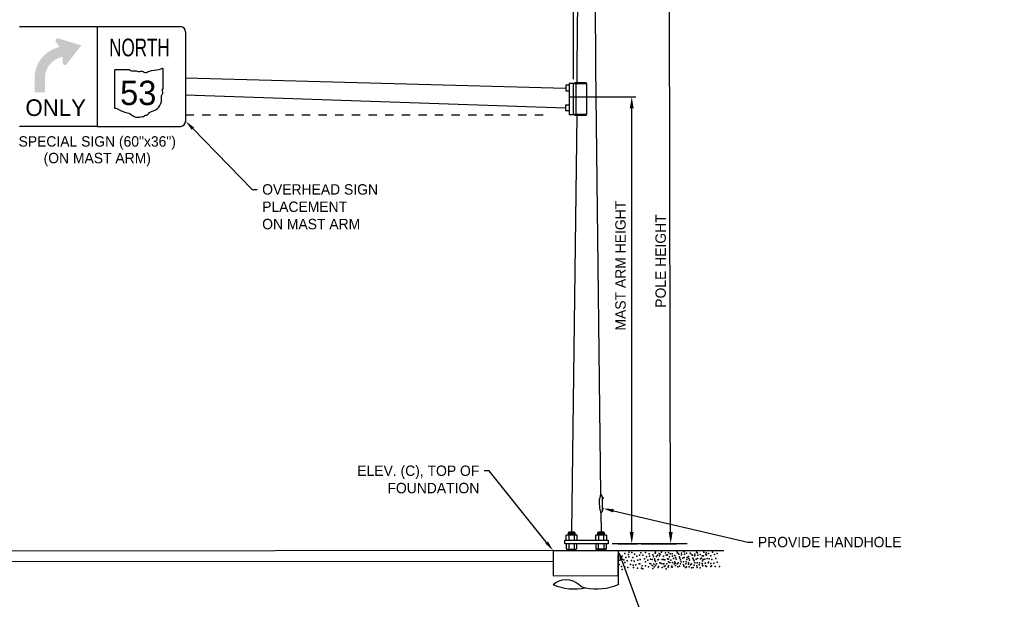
# Model space of a CAD drawing. Header units: feet. Extents: x -492 to 183, y -138 to 535.
# Tile 4 of 14: x 72 to 84, y -131 to -124. Entities that reach past the tile are written whole.
import ezdxf
from ezdxf import colors
from ezdxf.entities.mleader import LeaderData, LeaderLine
from ezdxf.enums import TextEntityAlignment as Align
from ezdxf.math import Vec2, Vec3

# ---------------------------------------------------------------- set-up
doc = ezdxf.new("R2010")
doc.units = ezdxf.units.FT
doc.header["$MEASUREMENT"] = 0
doc.linetypes.add('F', pattern=[0.15, 0.1, -0.05])
for name, color, linetype in [('SH_Data', 7, 'Continuous'), ('SN_P_Signs', 1, 'Continuous'), ('ST_Details', 4, 'Continuous'), ('TEXT-DED', 10, 'Continuous')]:
    doc.layers.add(name, color=color, linetype=linetype)
doc.styles.add('Slanted-Normal', font='font31.shx', dxfattribs={"height": 0.14})
doc.styles.get("Standard").update_dxf_attribs({"font": 'font31.shx'})
doc.styles.add('Straight-Normal', font='font30.shx', dxfattribs={"height": 0.14})

msp = doc.modelspace()

# ---------------------------------------------------------------- hatches: boundary and pattern name
at = {"layer": 'SN_P_Signs', "linetype": 'Continuous'}
msp.add_hatch(color=256, dxfattribs=at).paths.add_polyline_path([(72.135, -124.655, -0.325607), (72.398, -124.294), (72.436, -124.282), (72.391, -124.219, -0.711791), (72.419, -124.18), (72.698, -124.263), (72.519, -124.493, -0.711791), (72.475, -124.478), (72.474, -124.401), (72.436, -124.413, 0.325589), (72.26, -124.655), (72.26, -124.83), (72.135, -124.83)])

# ---------------------------------------------------------------- linework, layer by layer
at = {"layer": 'SH_Data', "color": 247}
for p in [(79.205, -130.408), (79.237, -130.374), (79.237, -130.374), (79.237, -130.374), (79.237, -130.374), (79.279, -130.389), (79.279, -130.389), (79.279, -130.389), (79.279, -130.389), (79.286, -130.358), (79.286, -130.358), (79.32, -130.363), (79.32, -130.363), (79.32, -130.363), (79.32, -130.363), (79.354, -130.382), (79.354, -130.382), (79.354, -130.382), (79.354, -130.382), (79.354, -130.382), (79.38, -130.408), (79.38, -130.408), (79.412, -130.395), (79.412, -130.395), (79.43, -130.369), (79.43, -130.369), (79.453, -130.398), (79.485, -130.364), (79.485, -130.364), (79.485, -130.364), (79.485, -130.364), (79.527, -130.379), (79.527, -130.379), (79.527, -130.379), (79.527, -130.379), (79.532, -130.408), (79.574, -130.394), (79.602, -130.372), (79.602, -130.372), (79.602, -130.372), (79.602, -130.372), (79.602, -130.372), (79.606, -130.36), (79.606, -130.36), (79.606, -130.36), (79.606, -130.36), (79.629, -130.398), (79.629, -130.398), (79.647, -130.376), (79.647, -130.376), (79.647, -130.376), (79.647, -130.376), (79.653, -130.405), (79.66, -130.385), (79.66, -130.385), (79.678, -130.358), (79.678, -130.358), (79.702, -130.41), (79.723, -130.368), (79.723, -130.368), (79.723, -130.368), (79.723, -130.368), (79.723, -130.368), (79.732, -130.398), (79.749, -130.394), (79.749, -130.394), (79.763, -130.364), (79.763, -130.364), (79.763, -130.364), (79.763, -130.364), (79.781, -130.381), (79.781, -130.381), (79.805, -130.379), (79.805, -130.379), (79.805, -130.379), (79.805, -130.379), (79.81, -130.408), (79.839, -130.399), (79.86, -130.357), (79.86, -130.357), (79.86, -130.357), (79.86, -130.357), (79.86, -130.357), (79.875, -130.373), (79.886, -130.384), (79.886, -130.384), (79.917, -130.392), (79.917, -130.392), (79.917, -130.392), (79.918, -130.37), (79.918, -130.37), (79.936, -130.344), (79.936, -130.344), (79.949, -130.355), (79.949, -130.355), (79.949, -130.355), (79.949, -130.355), (79.954, -130.384), (79.979, -130.373), (80.022, -130.372), (80.022, -130.372), (80.022, -130.372), (80.022, -130.372), (80.022, -130.372), (80.037, -130.388), (80.048, -130.398), (80.048, -130.398), (80.079, -130.385), (80.079, -130.385), (80.079, -130.406), (80.079, -130.406), (80.079, -130.406), (80.097, -130.358), (80.097, -130.358), (80.11, -130.369), (80.11, -130.369), (80.11, -130.369), (80.11, -130.369), (80.115, -130.398), (80.141, -130.388), (80.165, -130.403), (80.183, -130.406), (80.183, -130.406), (80.183, -130.406), (80.186, -130.361), (80.186, -130.361), (80.186, -130.361), (80.186, -130.361), (80.186, -130.361), (80.212, -130.388), (80.212, -130.388), (80.214, -130.369), (80.214, -130.369), (80.214, -130.369), (80.214, -130.369), (80.219, -130.398), (80.243, -130.375), (80.243, -130.375), (80.269, -130.403), (80.29, -130.361), (80.29, -130.361), (80.29, -130.361), (80.29, -130.361), (80.29, -130.361), (80.316, -130.388), (80.316, -130.388), (80.347, -130.375), (80.347, -130.375), (79.169, -130.51), (79.174, -130.457), (79.224, -130.452), (79.237, -130.486), (79.237, -130.486), (79.237, -130.486), (79.247, -130.426), (79.247, -130.426), (79.247, -130.426), (79.263, -130.465), (79.263, -130.465), (79.263, -130.465), (79.284, -130.418), (79.302, -130.51), (79.302, -130.51), (79.315, -130.46), (79.315, -130.46), (79.333, -130.423), (79.336, -130.515), (79.347, -130.468), (79.347, -130.468), (79.347, -130.468), (79.37, -130.512), (79.37, -130.512), (79.394, -130.457), (79.394, -130.457), (79.409, -130.499), (79.409, -130.499), (79.417, -130.5), (79.422, -130.447), (79.443, -130.523), (79.472, -130.442), (79.485, -130.476), (79.485, -130.476), (79.485, -130.476), (79.485, -130.526), (79.485, -130.526), (79.495, -130.416), (79.495, -130.416), (79.495, -130.416), (79.511, -130.455), (79.511, -130.455), (79.511, -130.455), (79.538, -130.496), (79.543, -130.444), (79.55, -130.5), (79.55, -130.5), (79.563, -130.45), (79.563, -130.45), (79.564, -130.52), (79.582, -130.413), (79.584, -130.505), (79.592, -130.439), (79.595, -130.458), (79.595, -130.458), (79.595, -130.458), (79.606, -130.473), (79.606, -130.473), (79.606, -130.473), (79.606, -130.522), (79.606, -130.522), (79.616, -130.413), (79.616, -130.413), (79.616, -130.413), (79.618, -130.502), (79.618, -130.502), (79.632, -130.452), (79.632, -130.452), (79.632, -130.452), (79.642, -130.447), (79.642, -130.447), (79.657, -130.489), (79.657, -130.489), (79.671, -130.496), (79.671, -130.496), (79.684, -130.447), (79.684, -130.447), (79.695, -130.5), (79.7, -130.447), (79.705, -130.502), (79.715, -130.454), (79.715, -130.454), (79.715, -130.454), (79.721, -130.523), (79.739, -130.499), (79.739, -130.499), (79.75, -130.442), (79.762, -130.444), (79.762, -130.444), (79.763, -130.476), (79.763, -130.476), (79.763, -130.476), (79.763, -130.526), (79.763, -130.526), (79.774, -130.416), (79.774, -130.416), (79.774, -130.416), (79.778, -130.486), (79.778, -130.486), (79.789, -130.455), (79.789, -130.455), (79.789, -130.455), (79.808, -130.485), (79.808, -130.485), (79.821, -130.436), (79.821, -130.436), (79.829, -130.5), (79.829, -130.5), (79.839, -130.475), (79.842, -130.491), (79.844, -130.423), (79.847, -130.522), (79.852, -130.444), (79.852, -130.444), (79.852, -130.444), (79.865, -130.499), (79.876, -130.488), (79.876, -130.488), (79.894, -130.418), (79.899, -130.433), (79.899, -130.433), (79.907, -130.452), (79.907, -130.452), (79.907, -130.452), (79.907, -130.502), (79.907, -130.502), (79.915, -130.475), (79.915, -130.475), (79.933, -130.431), (79.933, -130.431), (79.933, -130.431), (79.941, -130.512), (79.943, -130.475), (79.948, -130.423), (79.969, -130.499), (79.969, -130.5), (79.969, -130.5), (79.972, -130.475), (79.972, -130.475), (79.982, -130.45), (79.982, -130.45), (79.985, -130.426), (79.985, -130.426), (80, -130.49), (80.001, -130.413), (80.003, -130.505), (80.006, -130.437), (80.014, -130.458), (80.014, -130.458), (80.014, -130.458), (80.026, -130.513), (80.037, -130.502), (80.037, -130.502), (80.055, -130.432), (80.061, -130.447), (80.061, -130.447), (80.068, -130.466), (80.068, -130.466), (80.068, -130.466), (80.068, -130.516), (80.068, -130.516), (80.077, -130.489), (80.077, -130.489), (80.094, -130.445), (80.094, -130.445), (80.094, -130.445), (80.102, -130.526), (80.104, -130.49), (80.11, -130.437), (80.13, -130.513), (80.134, -130.49), (80.134, -130.49), (80.147, -130.44), (80.147, -130.44), (80.159, -130.432), (80.168, -130.495), (80.172, -130.466), (80.172, -130.466), (80.172, -130.466), (80.172, -130.516), (80.172, -130.516), (80.173, -130.526), (80.178, -130.448), (80.178, -130.448), (80.178, -130.448), (80.198, -130.445), (80.198, -130.445), (80.198, -130.445), (80.202, -130.492), (80.202, -130.492), (80.206, -130.526), (80.225, -130.437), (80.225, -130.437), (80.238, -130.49), (80.238, -130.49), (80.241, -130.479), (80.241, -130.479), (80.251, -130.44), (80.251, -130.44), (80.272, -130.495), (80.277, -130.526), (80.282, -130.448), (80.282, -130.448), (80.282, -130.448), (80.306, -130.492), (80.306, -130.492), (80.329, -130.437), (80.329, -130.437), (80.345, -130.479), (80.345, -130.479), (79.195, -130.533), (79.205, -130.57), (79.237, -130.536), (79.237, -130.536), (79.271, -130.546), (79.341, -130.546), (79.388, -130.554), (79.438, -130.554), (79.453, -130.56), (79.519, -130.536), (79.574, -130.556), (79.589, -130.536), (79.636, -130.544), (79.64, -130.533), (79.686, -130.544), (79.71, -130.533), (79.732, -130.56), (79.757, -130.541), (79.797, -130.536), (79.803, -130.53), (79.807, -130.541), (79.875, -130.536), (79.894, -130.53), (79.944, -130.53), (79.964, -130.544), (79.979, -130.536), (80.009, -130.536), (80.037, -130.55), (80.056, -130.544), (80.105, -130.544), (80.141, -130.55), (80.22, -130.534), (80.27, -130.534), (80.324, -130.534), (80.374, -130.534)]:
    msp.add_point(p, dxfattribs=at)
at = {"layer": 'SN_P_Signs', "linetype": 'Continuous'}
for p, q in [((71.952, -124.038), (72.889, -124.038)), ((72.889, -124.038), (72.889, -125.238)), ((73.889, -124.038), (73.889, -124.038)), ((73.952, -124.101), (73.952, -125.176)), ((72.889, -125.238), (71.952, -125.238))]:
    msp.add_line(p, q, dxfattribs=at)
at = {"layer": 'SN_P_Signs', "flags": 128}
for points in [[(72.889, -124.038), (73.889, -124.038)], [(72.889, -125.238), (73.889, -125.238)]]:
    msp.add_lwpolyline(points, dxfattribs=at)
at = {"layer": 'SN_P_Signs', "linetype": 'Continuous', "flags": 128}
msp.add_lwpolyline([(73.682, -124.782), (73.682, -124.549), (73.682, -124.549, 0.497906), (73.675, -124.542, -0.057055), (73.537, -124.572, 0.102558), (73.489, -124.589, -0.2725), (73.441, -124.584, 0.289933), (73.399, -124.582, -0.350735), (73.375, -124.577, 0.06336), (73.316, -124.574, -0.174044), (73.274, -124.56), (73.274, -124.56), (73.102, -124.56), (73.102, -124.56, 0.414214), (73.096, -124.568), (73.096, -124.568), (73.096, -125.013), (73.096, -125.013, 0.395667), (73.102, -125.02, 0.057944), (73.114, -125.019, -0.284496), (73.131, -125.029, 0.073372), (73.253, -125.076, -0.125673), (73.314, -125.109, 0.247435), (73.396, -125.126, -0.111792), (73.428, -125.121, 0.206964), (73.463, -125.107, -0.300474), (73.477, -125.105, 0.178145), (73.506, -125.086, -0.213349), (73.567, -125.053, 0.347635), (73.662, -124.885, -0.222258), (73.673, -124.849, 0.192645), (73.672, -124.804, -0.479082), (73.678, -124.789, 0.354759), (73.682, -124.782), (73.682, -124.782), (73.682, -124.782)], format="xyb", close=True, dxfattribs=at)
at = {"layer": 'SN_P_Signs', "linetype": 'Continuous'}
for centre, start, end in [((73.889, -124.101), 0, 90), ((73.889, -125.176), 270, 0)]:
    msp.add_arc(centre, 0.0625, start, end, dxfattribs=at)
at = {"layer": 'ST_Details'}
for p, q in [((78.664, -124.528), (78.669, -123.711)), ((78.878, -123.717), (78.881, -124.528)), ((78.662, -124.714), (78.664, -124.528)), ((78.881, -124.528), (78.945, -129.663)), ((73.952, -124.653), (78.525, -124.777)), ((73.952, -124.857), (78.521, -125.016)), ((78.657, -125.103), (78.595, -130.114)), ((78.947, -129.885), (78.95, -130.114)), ((78.633, -130.123), (78.559, -130.123)), ((78.559, -130.133), (78.633, -130.133)), ((78.633, -130.142), (78.559, -130.142)), ((78.564, -130.156), (78.564, -130.217)), ((78.568, -130.128), (78.624, -130.128)), ((78.624, -130.137), (78.568, -130.137)), ((78.568, -130.147), (78.624, -130.147)), ((78.628, -130.156), (78.628, -130.217)), ((78.987, -130.123), (78.912, -130.123)), ((78.912, -130.133), (78.987, -130.133)), ((78.987, -130.142), (78.912, -130.142)), ((78.917, -130.156), (78.917, -130.217)), ((78.978, -130.128), (78.922, -130.128)), ((78.922, -130.137), (78.978, -130.137)), ((78.978, -130.147), (78.922, -130.147)), ((78.982, -130.217), (78.982, -130.156)), ((78.564, -130.259), (78.564, -130.32)), ((78.628, -130.259), (78.628, -130.32)), ((78.885, -130.259), (78.885, -130.32)), ((78.917, -130.32), (78.917, -130.259)), ((78.982, -130.259), (78.982, -130.32)), ((79.014, -130.32), (79.014, -130.259)), ((78.373, -130.341), (65.443, -130.356)), ((78.373, -130.341), (78.373, -130.468)), ((78.559, -130.324), (78.559, -130.341)), ((78.633, -130.334), (78.559, -130.334)), ((78.624, -130.329), (78.568, -130.329)), ((78.568, -130.338), (78.624, -130.338)), ((78.633, -130.324), (78.633, -130.341)), ((78.912, -130.324), (78.912, -130.341)), ((78.987, -130.334), (78.912, -130.334)), ((78.922, -130.329), (78.978, -130.329)), ((78.978, -130.338), (78.922, -130.338)), ((78.987, -130.324), (78.987, -130.341)), ((79.157, -130.341), (80.426, -130.341)), ((65.426, -130.48), (78.373, -130.467))]:
    msp.add_line(p, q, dxfattribs=at)
at = {"layer": 'ST_Details', "flags": 128}
for points in [[(78.613, -124.722), (78.566, -124.722), (78.566, -125.095), (78.613, -125.095)], [(78.773, -124.714), (78.634, -124.714), (78.632, -124.722), (78.773, -124.722), (78.773, -125.095), (78.632, -125.095), (78.634, -125.103), (78.773, -125.103)], [(78.566, -124.744), (78.525, -124.744), (78.525, -124.809), (78.563, -124.809)], [(78.566, -124.984), (78.521, -124.984), (78.521, -125.049), (78.566, -125.049)], [(78.965, -129.699), (78.973, -129.699), (78.974, -129.714), (78.97, -129.714), (78.966, -129.714)], [(78.968, -129.848), (78.977, -129.848), (78.976, -129.834), (78.968, -129.834)], [(78.531, -130.217), (78.531, -130.156), (78.54, -130.151), (78.652, -130.151), (78.66, -130.156), (78.66, -130.217)], [(78.559, -130.151), (78.559, -130.123), (78.568, -130.114), (78.624, -130.114), (78.633, -130.123), (78.633, -130.152)], [(78.885, -130.217), (78.885, -130.156), (78.893, -130.151), (79.006, -130.151), (79.014, -130.156), (79.014, -130.217)], [(78.912, -130.151), (78.912, -130.123), (78.922, -130.114), (78.978, -130.114), (78.987, -130.123), (78.987, -130.151)], [(78.531, -130.259), (78.531, -130.32), (78.54, -130.324), (78.652, -130.324), (78.66, -130.32), (78.66, -130.259)], [(78.373, -130.341), (79.156, -130.341), (79.156, -130.391)], [(78.373, -130.468), (78.373, -130.643), (79.156, -130.641), (79.156, -130.391), (79.156, -130.751)], [(79.014, -130.32), (79.006, -130.324), (78.893, -130.324), (78.885, -130.32)]]:
    msp.add_lwpolyline(points, dxfattribs=at)
for points in [[(78.651, -125.095), (78.651, -124.722), (78.613, -124.722), (78.613, -125.095), (78.651, -125.095)], [(78.512, -130.217), (79.034, -130.217), (79.034, -130.259), (78.512, -130.259), (78.512, -130.217)]]:
    msp.add_lwpolyline(points, close=True, dxfattribs=at)
at = {"layer": 'ST_Details'}
for centre, radius, start, end in [((78.644, -130.181), 0.0298, 57.1972, 122.8028), ((78.547, -130.295), 0.0298, 237.1918, 302.8054), ((78.596, -130.215), 0.109, 252.8092, 287.1908), ((78.644, -130.295), 0.0295, 236.8147, 302.6742), ((78.901, -130.294), 0.0303, 237.7914, 302.2091), ((78.95, -130.215), 0.11, 252.9146, 287.0854), ((78.998, -130.294), 0.0301, 237.5788, 302.4212), ((78.626, -130.165), 0.638, 246.5631, 282.4922), ((78.777, -130.662), 0.127, 224.3337, 264.4758), ((78.898, -130.119), 0.682, 258.7032, 292.2415)]:
    msp.add_arc(centre, radius, start, end, dxfattribs=at)
at = {"layer": 'ST_Details', "extrusion": (0, 0, -1)}
for centre, radius, start, end in [((-78.901, -130.181), 0.0294, 56.7634, 123.2366), ((-78.95, -130.261), 0.11, 72.899, 107.1093), ((-78.999, -130.177), 0.0264, 53.0874, 125.8961), ((-78.529, -130.917), 0.229, 46.7099, 133.2901)]:
    msp.add_arc(centre, radius, start, end, dxfattribs=at)
at = {"layer": 'ST_Details'}
msp.add_open_spline([(78.945, -129.663), (78.94, -129.681), (78.935, -129.699), (78.93, -129.717), (78.925, -129.735), (78.928, -129.755), (78.928, -129.774), (78.928, -129.793), (78.93, -129.812), (78.931, -129.832), (78.933, -129.85), (78.94, -129.87), (78.947, -129.885), (78.95, -129.891), (78.962, -129.878), (78.964, -129.871), (78.967, -129.863), (78.968, -129.856), (78.968, -129.848), (78.968, -129.824), (78.967, -129.799), (78.967, -129.774), (78.966, -129.754), (78.966, -129.734), (78.966, -129.714), (78.966, -129.709), (78.965, -129.704), (78.965, -129.699), (78.965, -129.691), (78.963, -129.684), (78.96, -129.677), (78.958, -129.67), (78.945, -129.656), (78.944, -129.663), (78.939, -129.681), (78.935, -129.699), (78.93, -129.717)], degree=3, knots=[0, 0, 0, 0, 0.107127, 0.107127, 0.107127, 0.217481, 0.217481, 0.217481, 0.327835, 0.327835, 0.327835, 0.434963, 0.434963, 0.434963, 0.477608, 0.477608, 0.477608, 0.52098, 0.52098, 0.52098, 0.664383, 0.664383, 0.664383, 0.779533, 0.779533, 0.779533, 0.807804, 0.807804, 0.807804, 0.851624, 0.851624, 0.851624, 0.893329, 0.893329, 0.893329, 1, 1, 1, 1], dxfattribs=at)
at = {"layer": 'TEXT-DED'}
for p, q in [((79.787, -130.119), (79.766, -120.494)), ((78.612, -122.121), (78.613, -124.67)), ((78.567, -124.883), (79.37, -124.883)), ((79.319, -130.119), (79.319, -125.023)), ((79.37, -130.259), (79.085, -130.259)), ((79.155, -130.259), (79.389, -130.259)), ((79.984, -130.259), (79.364, -130.259)), ((79.434, -130.259), (79.857, -130.259))]:
    msp.add_line(p, q, dxfattribs=at)
at = {"layer": 'TEXT-DED', "linetype": 'F'}
msp.add_line((73.952, -125.098), (78.312, -125.098), dxfattribs=at)
at = {"layer": 'TEXT-DED'}
for points in [[(79.295, -125.023), (79.342, -125.023), (79.319, -124.883)], [(79.295, -130.119), (79.342, -130.119), (79.319, -130.259)], [(79.764, -130.119), (79.811, -130.119), (79.787, -130.259)]]:
    msp.add_solid(points, dxfattribs=at)

# ---------------------------------------------------------------- texts
at = {"layer": 'SN_P_Signs', "style": 'Straight-Normal', "width": 0.72}
msp.add_text('NORTH', height=0.2125, dxfattribs=at).set_placement((73.397, -124.289), align=Align.MIDDLE_CENTER)
at = {"layer": 'SN_P_Signs', "linetype": 'Continuous', "style": 'Straight-Normal'}
msp.add_text('53', height=0.293, dxfattribs=at).set_placement((73.382, -124.982), align=Align.CENTER)
msp.add_text('ONLY', height=0.2, dxfattribs=at).set_placement((72.389, -125.013), align=Align.MIDDLE_CENTER)
at = {"layer": 'SN_P_Signs', "char_height": 0.125, "attachment_point": 5}
for s, insert in [('SPECIAL SIGN (60"x36")', (72.889, -125.438)), ('(ON MAST ARM)', (72.889, -125.638))]:
    msp.add_mtext_dynamic_manual_height_columns(s, width=3.93561, gutter_width=10, heights=[0], dxfattribs=dict(at, insert=insert))
at = {"layer": 'TEXT-DED', "char_height": 0.125, "width": 4.41384, "attachment_point": 2, "rotation": 90, "style": 'Slanted-Normal'}
for s, insert in [('MAST ARM HEIGHT', (79.121, -126.914)), ('POLE HEIGHT', (79.604, -126.858))]:
    msp.add_mtext(s, dxfattribs=dict(at, insert=insert))

# ---------------------------------------------------------------- leaders
at = {"layer": 'TEXT-DED'}
ml = msp.add_multileader_mtext('Standard', dxfattribs=at)
ml.set_content('OVERHEAD SIGN PLACEMENT\\PON MAST ARM', color=256, style='Slanted-Normal')
ml.set_leader_properties()
ml.build(insert=Vec2(0, 0))
ml.multileader.update_dxf_attribs({"dogleg_length": 0.06, "arrow_head_size": 0.125})
ctx = ml.context
ctx.base_point, ctx.char_height, ctx.arrow_head_size, ctx.landing_gap_size, ctx.plane_origin = Vec3(74.813, -125.996), 0.125, 0.125, 0.06, Vec3(76.49, -125.673)
notes = []
notes.append((ctx, [(1, (1, 1, 0), (74.753, -125.996), (1, 0), 0.06, [(0, [(73.952, -125.176)], 0, [])])]))
ctx.mtext.insert, ctx.mtext.width, ctx.mtext.flow_direction = Vec3(74.873, -125.934), 1.67459, 5
ml = msp.add_multileader_mtext('Standard', dxfattribs=at)
ml.set_content('ELEV. (C), TOP OF FOUNDATION', color=256, style='Slanted-Normal')
ml.set_leader_properties()
ml.build(insert=Vec2(0, 0))
ml.multileader.update_dxf_attribs({"dogleg_length": 0.06, "arrow_head_size": 0.125})
ctx = ml.context
ctx.base_point, ctx.char_height, ctx.arrow_head_size, ctx.landing_gap_size, ctx.plane_origin = Vec3(75.958, -129.38), 0.125, 0.125, 0.06, Vec3(78.313, -128.622)
ctx.text_align_type = 2
notes.append((ctx, [(0, (1, 1, 0), (77.605, -129.38), (-1, 0), 0.06, [(0, [(78.373, -130.341)], 0, [])])]))
ctx.mtext.insert, ctx.mtext.width, ctx.mtext.alignment, ctx.mtext.flow_direction = Vec3(77.485, -129.318), 1.67337, 3, 5
ml = msp.add_multileader_mtext('Standard', dxfattribs=at)
ml.set_content('PROVIDE HANDHOLE', color=256, style='Slanted-Normal')
ml.set_leader_properties()
ml.build(insert=Vec2(0, 0))
ml.multileader.update_dxf_attribs({"dogleg_length": 0.06, "arrow_head_size": 0.125})
ctx = ml.context
ctx.base_point, ctx.char_height, ctx.arrow_head_size, ctx.landing_gap_size, ctx.plane_origin = Vec3(80.776, -130.238), 0.125, 0.125, 0.06, Vec3(79.984, -132.062)
notes.append((ctx, [(0, (1, 1, 0), (80.716, -130.238), (1, 0), 0.06, [(0, [(78.976, -129.834)], 0, [])])]))
ctx.mtext.insert, ctx.mtext.width, ctx.mtext.flow_direction = Vec3(80.836, -130.176), 2.6161, 5
ml = msp.add_multileader_mtext('Standard', dxfattribs=at)
ml.set_content('TOP OF SIGN SUPPORT FOUNDATIONS SHALL BE  2" ABOVE GRADE PER TC-21.21', color=256, style='Slanted-Normal')
ml.set_leader_properties()
ml.build(insert=Vec2(0, 0))
ml.multileader.update_dxf_attribs({"dogleg_length": 0.06, "arrow_head_size": 0.125})
ctx = ml.context
ctx.base_point, ctx.char_height, ctx.arrow_head_size, ctx.landing_gap_size, ctx.plane_origin = Vec3(79.509, -131.141), 0.125, 0.125, 0.06, Vec3(82.14, -129.993)
notes.append((ctx, [(1, (1, 1, 0), (79.449, -131.141), (1, 0), 0.06, [(0, [(79.156, -130.341)], 0, [])])]))
ctx.mtext.insert, ctx.mtext.width, ctx.mtext.flow_direction = Vec3(79.569, -131.079), 4.47612, 5
for ctx, leaders in notes:
    for number, flags, end, landing, length, lines in leaders:
        leader = LeaderData()
        leader.index, (leader.has_last_leader_line, leader.has_dogleg_vector, leader.attachment_direction) = number, flags
        leader.last_leader_point, leader.dogleg_vector, leader.dogleg_length = Vec3(end), Vec3(landing), length
        for number, points, colour, breaks in lines:
            line = LeaderLine()
            line.index, line.vertices, line.color, line.breaks = number, Vec3.list(points), colors.encode_raw_color(colour), breaks
            leader.lines.append(line)
        ctx.leaders.append(leader)

doc.saveas('drawing.dxf')
